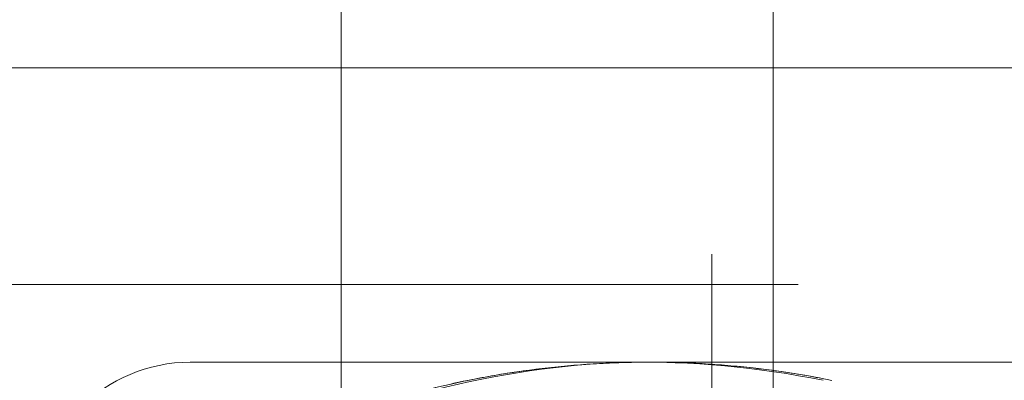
# Model space of a CAD drawing. Header units: millimetres. Extents: x 83969 to 141394, y 139608 to 176267.
# Tile 29 of 40: x 113704 to 115071, y 171467 to 171967. Entities that reach past the tile are written whole.
import ezdxf

# ---------------------------------------------------------------- set-up
doc = ezdxf.new("R2010")
doc.units = ezdxf.units.MM
doc.header["$LTSCALE"] = 50
doc.linetypes.add('CENTER', pattern=[50.8, 31.75, -6.35, 6.35, -6.35])
for name, color, linetype, lineweight in [('AL$7A---_STRAMIEN', 8, 'CENTER', 9), ('AL35----_PLAFONDS', 16, 'Continuous', 9), ('AL72----_INRGEBRUIKSR_OUD', 6, 'Continuous', 9)]:
    doc.layers.add(name, color=color, linetype=linetype, lineweight=lineweight)
doc.layers.add('AL68----_BRAND_60 MIN', color=92, linetype='BR60')
doc.linetypes.add('BR60', pattern='A,15,-1,["60",Standard,S=2.5,R=0,X=0,Y=-1.25],-4', length=20)

# ---------------------------------------------------------------- blocks, each defined once
blk = doc.blocks.new('A$C624C5264')
at = {"layer": 'AL72----_INRGEBRUIKSR_OUD', "linetype": 'Continuous', "lineweight": 0}
for p, q in [((28865, -6672), (28865, -3858)), ((28140.9, -4008), (29374.3, -4008))]:
    blk.add_line(p, q, dxfattribs=at)
for centre, radius, start, end in [((28140.9, -4223), 215, 90, 180), ((28795.5, -5281.9), 1275, 92.2726, 104.2965), ((28766.4, -5282.8), 1275, 78.5494, 90.9621)]:
    blk.add_arc(centre, radius, start, end, dxfattribs=at)
blk.add_ellipse((28779.4, -5283.8), major_axis=(0, 1275.8), ratio=0.999823, start_param=-0.199156, end_param=0.246282, dxfattribs=at)
blk.add_rational_spline([(28468.4, -4046.4), (28748.5, -3976), (29031.7, -4033.2)], [1, 0.975300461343, 1], degree=2, dxfattribs=at)

msp = doc.modelspace()

# ---------------------------------------------------------------- hatches: boundary and pattern name
at = {"layer": 'AL35----_PLAFONDS'}
h = msp.add_hatch(dxfattribs=at)
h.set_pattern_fill('FP_11', color=256, style=0, pattern_type=2)
h.set_pattern_definition([(0, (116550, 170100), (0, -600), []), (270, (116550, 170100), (-600, -4e-14), [])])
h.paths.add_polyline_path([(112875, 167475), (116635, 167475), (116635, 168065), (117258.9, 168065), (118768.9, 169575), (120225, 169575), (120225, 172725), (119325, 172725), (119325, 172715), (119275, 172715), (119275, 172725), (117665, 172725), (117665, 172715), (117615, 172715), (117615, 172725), (112875, 172725), (112875, 171165.9)], flags=0)
h.paths.add_polyline_path([(117663, 172717), (117663, 172725), (117617, 172725), (117617, 172717)], flags=0)
h.paths.add_polyline_path([(119323, 172717), (119323, 172725), (119277, 172725), (119277, 172717)], flags=0)

# ---------------------------------------------------------------- linework, layer by layer
at = {"layer": 'AL$7A---_STRAMIEN'}
msp.add_line((85257.3, 171600), (133414.5, 171600), dxfattribs=at)

# ---------------------------------------------------------------- block references
at = {"layer": 'AL68----_BRAND_60 MIN'}
msp.add_blockref('A$C624C5264', (85800, 175500), dxfattribs=at)

doc.saveas('drawing.dxf')
